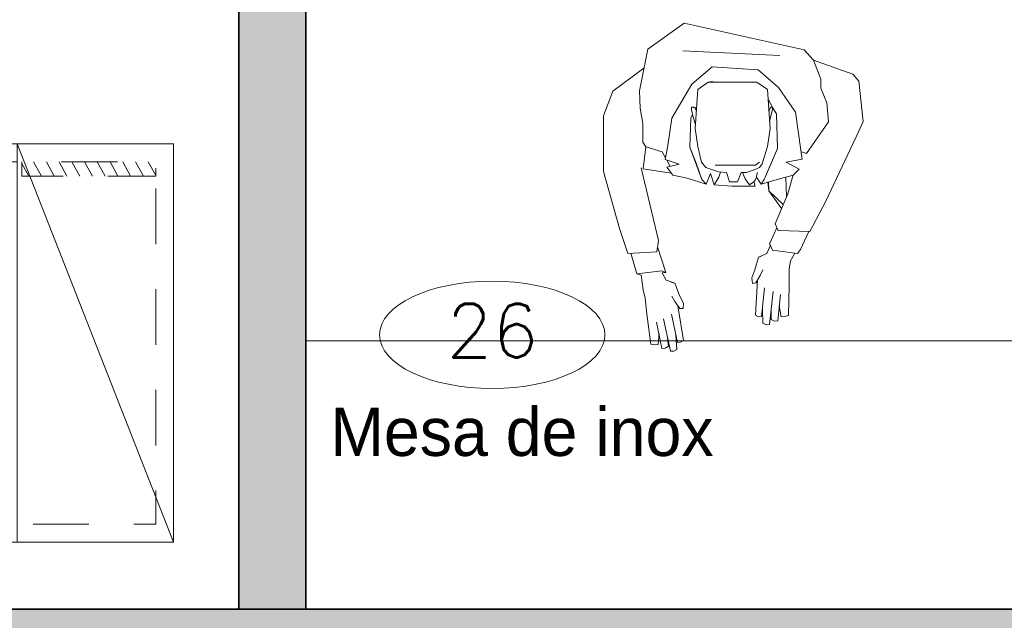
# Model space of a CAD drawing. Header units: metres. Extents: x -33 to 126, y -29 to 31.
# Tile 45 of 75: x -9.48 to -7.28, y -12.54 to -11.2. Entities that reach past the tile are written whole.
import ezdxf

# ---------------------------------------------------------------- set-up
doc = ezdxf.new("R2010")
doc.units = ezdxf.units.M
doc.linetypes.add('IMPORT-HIDDEN2 _9_', pattern=[0.1875, 0.125, -0.0625])
for name, color, linetype, lineweight in [('A-WALL', 113, 'Continuous', 18), ('A-WALL-PATT', 111, 'Continuous', 35), ('C-FRIO', 7, 'Continuous', 18), ('C-LINHA AUXILIAR', 7, 'Continuous', 18), ('C-NUMERO', 7, 'Continuous', 18), ('G-ANNO-TEXT', 7, 'Continuous', 18), ('I-FURN', 30, 'Continuous', 18), ('LAYOUT_dwg _2_', 8, 'Continuous', 18)]:
    doc.layers.add(name, color=color, linetype=linetype, lineweight=lineweight)
doc.styles.add('Century Gothic_2', font='GOTHIC.TTF', dxfattribs={"height": 0.107783})
doc.styles.add('romans_2', font='romans__.ttf', dxfattribs={"height": 0.12})

# ---------------------------------------------------------------- blocks, each defined once
blk = doc.blocks.new('Mesa-Retangular - Mesa aço inox 160x60cm 88AL-2401945-2-PLANTA COM LAYOUT')
at = {"layer": 'I-FURN'}
for p, q in [((0.9, 0.3), (-0.9, 0.3)), ((0.9, -0.3), (0.9, 0.3))]:
    blk.add_line(p, q, dxfattribs=at)
blk = doc.blocks.new('LAYOUT_dwg_2dhomb01-2545296-2-PLANTA COM LAYOUT')
at = {"layer": 'C-LINHA AUXILIAR'}
for p, q in [((-348.3, 481.4), (-131.7, 491.8)), ((-193.2, 422.7), (-193.2, 421.8)), ((-322.7, 382.1), (-332.2, 366)), ((-162.2, 364.8), (-160.1, 361.3)), ((-95.7, 247.8), (-102.4, 233.6)), ((-361.5, 209), (-363.4, 165.5)), ((-307.5, 32.7), (-300.5, 30.3)), ((-15.4, 39.7), (-28.6, -6.6)), ((-106.2, -25.9), (-113.4, -27.6))]:
    blk.add_line(p, q, dxfattribs=at)
at = {"layer": 'C-LINHA AUXILIAR', "flags": 128}
for points in [[(-525.1, 423.7), (-511.9, 439.8), (-423.9, 471), (-403.1, 493.7), (-134.5, 553.2), (-53.2, 495.6), (-34.3, 401.9), (-36.4, 363.8)], [(-423.9, 471), (-440, 428.4), (-440, 408.5), (-453.2, 375.4), (-457, 332.9), (-450.4, 323.4), (-407.8, 262), (-396.5, 265.7)], [(-332.2, 365), (-340.7, 350.9), (-343.5, 273.3), (-313.3, 204.3), (-306.6, 193.9), (-342.6, 204.3), (-378.5, 213.7), (-391.8, 227), (-362.4, 243), (-398.4, 249.7), (-395.5, 269.5), (-383.3, 354.6), (-345.4, 409.5), (-300, 449.2), (-196.9, 455.8), (-151.5, 417.1), (-107.1, 341.4)], [(-44.6, 452.8), (25.2, 401.4), (46.1, 346.1)], [(-378.5, 214.7), (-366.2, 172.1), (-337.9, 105), (-344.5, 89.8), (-415.4, 87.9), (-450.4, 154.1), (-525.1, 312.1), (-534.6, 333.8), (-525.1, 423.7)], [(-206.4, 421.8), (-193.2, 422.7), (-194.1, 421.8)], [(-325.6, 333.8), (-329.3, 349), (-332.2, 360.3), (-332.2, 366), (-329.3, 366), (-326.5, 363.1), (-324, 356)], [(-161.7, 357.1), (-159.1, 363.1), (-156.3, 366), (-150.6, 366), (-150.6, 360.3), (-153.4, 349)], [(-36.4, 363.8), (-41.8, 329.1), (-41.8, 287.5), (-48.5, 277.1)], [(-146.8, 276.1), (-149.6, 341.4), (-153.4, 349), (-159.7, 326.2)], [(-107.1, 341.4), (-97.6, 279.9), (-92, 248.7), (-123.2, 238.3)], [(46.1, 222.2), (46.1, 247.8), (46.1, 346.1), (46.1, 247.8), (46.1, 222.2), (10.2, 94.6), (-8.7, 38.8), (-73, 42.5), (-76.8, 68.1), (-38, 229.8)], [(-343.5, 273.3), (-328.4, 238.3), (-313.3, 204.3)], [(-174.2, 204.3), (-161, 240.2), (-146.8, 276.1), (-174.2, 204.3), (-183.7, 193.9), (-193.2, 217.5), (-201.7, 192), (-241.4, 189.1), (-293.4, 189.1), (-290.6, 198.6), (-280.2, 192), (-270.7, 205.2), (-265, 219.4)], [(-92.9, 252.5), (-85.3, 265.7), (-48.5, 277.1), (-42.8, 227.9), (-105.2, 218.4)], [(-203.6, 236.4), (-267.9, 236.4), (-294.3, 236.4), (-302.9, 243)], [(-215.9, 220.3), (-212.1, 209), (-201.7, 192)], [(-123.2, 238.3), (-95.7, 231.7), (-109, 213.7), (-141.1, 207.1), (-183.7, 193.9)], [(-352, 139), (-323.7, 178.7), (-322.7, 198.6), (-323.7, 178.7), (-355.8, 148.5)], [(-322.7, 198.6), (-323.7, 178.7), (-321.8, 198.6)], [(-298.4, 220), (-296.2, 211.8), (-296.2, 209), (-306.6, 193.9)], [(-290.6, 198.6), (-293.3, 202.7), (-296.2, 209)], [(-341.6, 96.4), (-325.6, 60.5), (-326.5, 57.7)], [(-327.5, 56.7), (-332.2, 46.3), (-388, 38.8), (-394.6, 47.3), (-413.5, 87.9)], [(-327.7, 57), (-319.1, 39), (-300.5, 30.3), (-292.3, 2.2), (-285.7, -16), (-287.2, -28), (-294.5, -26.9), (-304.4, -10.7), (-310.1, 2.4)], [(-78.2, -139.5), (-76, -164.8), (-69.2, -165.2), (-59.9, -163.9), (-51, -97.2), (-47.3, -60.9), (-43.1, -42.7), (-38, -9.5), (-28.6, -6.6), (-84.4, 0), (-93.8, -3.8), (-74.9, 53.9)], [(-346.8, -77.4), (-351.6, -102.5), (-358.4, -102.2), (-367.5, -99.9), (-369.6, -32.6), (-369.6, 3.9), (-372, 22.3), (-381.7, 39.6)], [(-298.5, -20.4), (-293.7, -99.4), (-300.6, -102.5), (-307.5, -102.2), (-314.4, -37.9)], [(-93.8, -3.8), (-85.3, -4.8), (-94.1, -20.8), (-113.4, -27.6), (-124.4, -54.8), (-132.8, -72.2), (-132.5, -84.3), (-125.1, -83.9), (-113.7, -68.8), (-106.7, -56.4)], [(-328.8, -90.8), (-329, -108.7), (-336.8, -112.3), (-343.6, -112), (-349.7, -52.6)], [(-309.6, -85.9), (-310.5, -117.3), (-318.2, -120.9), (-325.5, -119.8), (-333.7, -46.2)], [(-120.5, -77.9), (-133.3, -156), (-126.6, -159.8), (-119.8, -160.2), (-106.4, -96.8)], [(-116, -144.1), (-118.4, -175.5), (-111, -179.9), (-103.6, -179.5), (-88.1, -107.1)], [(-97.5, -151), (-99.1, -168.7), (-91.7, -173.1), (-84.9, -173.5), (-72.8, -115.1)]]:
    blk.add_lwpolyline(points, dxfattribs=at)
blk.add_lwpolyline([(-320.8, 404.8), (-297.2, 421.8), (-188.4, 421.8), (-164.8, 404.8), (-159.1, 317.8), (-164.8, 278), (-173.5, 243), (-182.7, 230.7), (-212.1, 221.3), (-229.1, 219.4), (-235.7, 198.6), (-253.7, 198.6), (-262.2, 219.4), (-273.5, 219.4), (-288.6, 224.8), (-302.9, 230.7), (-309.1, 238.8), (-320.8, 278), (-326.5, 317.8)], close=True, dxfattribs=at)
blk = doc.blocks.new('LAYOUT_dwg_A$C368166F8-2545335-2-PLANTA COM LAYOUT')
at = {"layer": 'C-FRIO', "linetype": 'IMPORT-HIDDEN2 _9_'}
for p, q in [((0.0709, 0.5), (0.04, 0.4831)), ((0.0724, 0.4723), (0.04, 0.4546)), ((0.0724, 0.4438), (0.04, 0.4262)), ((0.0724, 0.4154), (0.04, 0.3977)), ((0.0724, 0.3869), (0.04, 0.3692)), ((0.0724, 0.3584), (0.04, 0.3407)), ((0.0724, 0.3299), (0.04, 0.3122)), ((0.0724, 0.3015), (0.04, 0.2838)), ((0.0724, 0.273), (0.04, 0.2553)), ((0.0724, 0.2445), (0.04, 0.2268)), ((0.0724, 0.216), (0.0438, 0.2004)), ((0.3084, 0.0824), (0.2928, 0.0538)), ((0.3368, 0.0824), (0.3191, 0.05)), ((0.3653, 0.0824), (0.3476, 0.05)), ((0.3938, 0.0824), (0.3761, 0.05)), ((0.4223, 0.0824), (0.4046, 0.05)), ((0.4507, 0.0824), (0.4331, 0.05)), ((0.4792, 0.0824), (0.4615, 0.05)), ((0.5077, 0.0824), (0.49, 0.05)), ((0.5362, 0.0824), (0.5185, 0.05)), ((0.5647, 0.0824), (0.547, 0.05)), ((0.5923, 0.0809), (0.5755, 0.05))]:
    blk.add_line(p, q, dxfattribs=at)
at = {"layer": 'C-FRIO'}
blk.add_line((0.89, 0.17), (0, 0.17), dxfattribs=at)
at = {"layer": 'C-FRIO', "flags": 128}
for points in [[(0, 0.54), (0, 0), (0.89, 0), (0.89, 0.54), (0, 0.54), (0, 0), (0.89, 0), (0.89, 0.54)], [(0.89, 0.54), (0, 0.19), (0.89, 0.19)], [(0.5058, 0.025), (0.875, 0.025), (0.875, 0.145), (0.015, 0.145), (0.015, 0.025), (0.3842, 0.025)]]:
    blk.add_lwpolyline(points, dxfattribs=at)
at = {"layer": 'C-FRIO', "linetype": 'IMPORT-HIDDEN2 _9_', "flags": 128}
for points in [[(0.04, 0.2004), (0.0724, 0.2004), (0.0724, 0.5), (0.04, 0.5), (0.04, 0.05), (0.85, 0.05), (0.85, 0.5), (0.04, 0.5)], [(0.2928, 0.05), (0.2928, 0.0824), (0.5923, 0.0824), (0.5923, 0.05)]]:
    blk.add_lwpolyline(points, dxfattribs=at)
at = {"layer": 'C-FRIO', "flags": 128}
blk.add_lwpolyline([(0.5058, 0.0208), (0.3842, 0.0208), (0.3842, 0.0331), (0.5058, 0.0331)], close=True, dxfattribs=at)
blk = doc.blocks.new('LAYOUT_dwg_Elipse-1-2545353-2-PLANTA COM LAYOUT')
at = {"layer": 'C-NUMERO'}
blk.add_ellipse((-0.1387, -0.0003), major_axis=(0.21, 0), ratio=0.47619, dxfattribs=at)
blk = doc.blocks.new('LAYOUT_dwg _2_-2545261-2-PLANTA COM LAYOUT')
at = {"extrusion": (0, 0, -1), "xscale": 0.001000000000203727, "yscale": 0.001000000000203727, "zscale": -0.001000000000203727}
blk.add_blockref('LAYOUT_dwg_2dhomb01-2545296-2-PLANTA COM LAYOUT', (-1608.2968, 854.0696), dxfattribs=at)
at = {"rotation": 270.000000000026}
blk.add_blockref('LAYOUT_dwg_A$C368166F8-2545335-2-PLANTA COM LAYOUT', (1606.7497, 854.3533), dxfattribs=at)
at = {"xscale": 1.199999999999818, "yscale": 1.199999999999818, "zscale": 1.199999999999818}
blk.add_blockref('LAYOUT_dwg_Elipse-1-2545353-2-PLANTA COM LAYOUT', (1608.1685, 853.9269), dxfattribs=at)
at = {"layer": 'C-NUMERO', "insert": (1608.0024, 853.9961), "char_height": 0.12, "width": 0.272727, "attachment_point": 2, "line_spacing_factor": 0.964689, "style": 'romans_2'}
blk.add_mtext('26', dxfattribs=at)

msp = doc.modelspace()

# ---------------------------------------------------------------- hatches: boundary and pattern name
at = {"layer": 'A-WALL-PATT', "lineweight": 18}
h = msp.add_hatch(color=7, dxfattribs=at)
h.paths.add_polyline_path([(-8.8373, -12.5146), (-8.8373, -10.6146), (-8.9873, -10.6146), (-8.9873, -12.5146)], flags=0)
h.paths.add_polyline_path([(-8.9873, -9.6146), (-8.8373, -9.6146), (-8.8373, -9.5146), (-8.9873, -9.5146)], flags=0)
at = {"layer": 'A-WALL-PATT'}
h = msp.add_hatch(color=250, dxfattribs=at)
h.paths.add_polyline_path([(-9.7223, -12.6446), (-9.4673, -12.6446), (-9.4673, -12.5146), (-9.7223, -12.5146)], flags=0)
h.paths.add_polyline_path([(-10.7223, -12.6446), (-10.7223, -12.5146), (-10.8273, -12.5146), (-10.8273, -12.6446)], flags=0)
msp.add_hatch(color=250, dxfattribs=at).paths.add_polyline_path([(-7.3473, -12.6446), (-7.2173, -12.6446), (-7.2173, -12.5146), (-9.4673, -12.5146), (-9.4673, -12.6446), (-7.5053, -12.6446)], flags=0)

# ---------------------------------------------------------------- linework, layer by layer
at = {"layer": 'A-WALL', "lineweight": 35}
for p, q in [((-8.9873, -10.6146), (-8.9873, -12.5146)), ((-8.8373, -12.5146), (-8.8373, -10.6146)), ((-9.7223, -12.5146), (-3.3373, -12.5146))]:
    msp.add_line(p, q, dxfattribs=at)

# ---------------------------------------------------------------- block references
at = {"layer": 'I-FURN'}
msp.add_blockref('Mesa-Retangular - Mesa aço inox 160x60cm 88AL-2401945-2-PLANTA COM LAYOUT', (-7.9373, -12.2146), dxfattribs=at)
at = {"layer": 'LAYOUT_dwg _2_', "color": 7}
msp.add_blockref('LAYOUT_dwg _2_-2545261-2-PLANTA COM LAYOUT', (-1616.4227, -865.8279), dxfattribs=at)

# ---------------------------------------------------------------- texts
at = {"layer": 'G-ANNO-TEXT', "lineweight": 9, "insert": (-8.7829, -12.0642), "char_height": 0.107783, "width": 1.14615, "attachment_point": 1, "line_spacing_factor": 0.984117, "style": 'Century Gothic_2'}
msp.add_mtext('Mesa de inox', dxfattribs=at)

doc.saveas('drawing.dxf')
